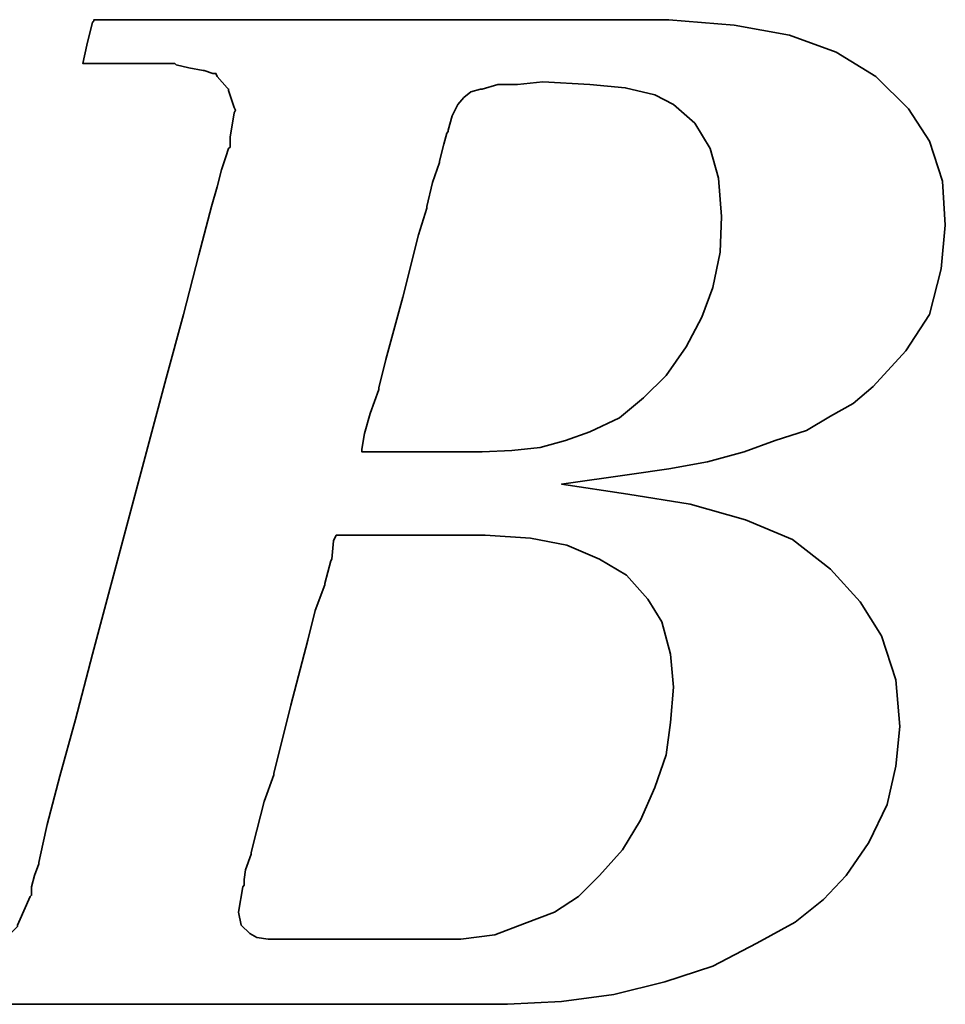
# Model space of a CAD drawing. Header units: millimetres. Extents: x -61 to 184, y -64 to 81.
# Tile 30 of 43: x 130.82 to 133.21, y 2.83 to 5.37. Entities that reach past the tile are written whole.
import ezdxf

# ---------------------------------------------------------------- set-up
doc = ezdxf.new("R2010")
doc.units = ezdxf.units.MM
doc.layers.add('DIM', color=4, linetype='Continuous')
doc.layers.add('layer 1', color=7, linetype='Continuous')

# ---------------------------------------------------------------- blocks, each defined once
blk = doc.blocks.new('TBI MOTION logo(完整正式版)')
at = {"layer": 'layer 1', "color": 22, "lineweight": 35}
for points, knots in [([(-64.65375, -6.86375), (-64.65375, -6.86375), (-64.84375, -7.29625), (-64.84375, -7.29625), (-64.84375, -7.29625), (-64.84375, -7.29625), (-64.86875, -7.34375), (-64.86875, -7.34375), (-64.86875, -7.34375), (-64.86875, -7.34375), (-64.86875, -7.36875), (-64.86875, -7.36875), (-64.86875, -7.36875), (-64.86875, -7.36875), (-65.15375, -7.65375), (-65.15375, -7.65375), (-65.15375, -7.65375), (-65.15375, -7.65375), (-65.17875, -7.65375), (-65.17875, -7.65375), (-65.17875, -7.65375), (-65.17875, -7.65375), (-65.20375, -7.67875), (-65.20375, -7.67875), (-65.20375, -7.67875), (-65.20375, -7.67875), (-65.58875, -7.87125), (-65.58875, -7.87125), (-65.58875, -7.87125), (-65.58875, -7.87125), (-65.63375, -7.87125), (-65.63375, -7.87125), (-65.63375, -7.87125), (-65.63375, -7.87125), (-65.65875, -7.89375), (-65.65875, -7.89375), (-65.65875, -7.89375), (-65.65875, -7.89375), (-66.09375, -7.94375), (-66.09375, -7.94375), (-66.09375, -7.94375), (-66.09375, -7.94375), (-66.11375, -7.94375), (-66.11375, -7.94375), (-66.11375, -7.94375), (-66.11375, -7.94375), (-66.16375, -7.94375), (-66.16375, -7.94375), (-66.16375, -7.94375), (-66.16375, -7.94375), (-66.30875, -7.94375), (-66.30875, -7.94375), (-66.30875, -7.94375), (-66.30875, -7.94375), (-66.69375, -7.94375), (-66.69375, -7.94375), (-66.69375, -7.94375), (-66.69375, -7.94375), (-67.07375, -7.94375), (-67.07375, -7.94375), (-67.07375, -7.94375), (-67.07375, -7.94375), (-67.12375, -7.94375), (-67.12375, -7.94375), (-67.12375, -7.94375), (-67.12375, -7.94375), (-67.12375, -7.96625), (-67.12375, -7.96625), (-67.12375, -7.96625), (-67.12375, -7.96625), (-67.14875, -7.99125), (-67.14875, -7.99125), (-67.14875, -7.99125), (-67.14875, -7.99125), (-67.24375, -8.34875), (-67.24375, -8.34875), (-67.24375, -8.34875), (-67.24375, -8.34875), (-67.31375, -8.68625), (-67.31375, -8.68625), (-67.31375, -8.68625), (-67.31375, -8.68625), (-67.26875, -8.68625), (-67.26875, -8.68625), (-67.26875, -8.68625), (-67.26875, -8.68625), (-67.07375, -8.68625), (-67.07375, -8.68625), (-67.07375, -8.68625), (-67.07375, -8.68625), (-66.54875, -8.68625), (-66.54875, -8.68625), (-66.54875, -8.68625), (-66.54875, -8.68625), (-65.82625, -8.68625), (-65.82625, -8.68625), (-65.82625, -8.68625), (-65.82625, -8.68625), (-65.01375, -8.68625), (-65.01375, -8.68625), (-65.01375, -8.68625), (-65.01375, -8.68625), (-64.05375, -8.68625), (-64.05375, -8.68625), (-64.05375, -8.68625), (-64.05375, -8.68625), (-62.08375, -8.68625), (-62.08375, -8.68625), (-62.08375, -8.68625), (-62.08375, -8.68625), (-60.06875, -8.68625), (-60.06875, -8.68625), (-60.06875, -8.68625), (-60.06875, -8.68625), (-59.10875, -8.68625), (-59.10875, -8.68625), (-59.10875, -8.68625), (-59.10875, -8.68625), (-58.29375, -8.68625), (-58.29375, -8.68625), (-58.29375, -8.68625), (-58.29375, -8.68625), (-57.57375, -8.68625), (-57.57375, -8.68625), (-57.57375, -8.68625), (-57.57375, -8.68625), (-57.04875, -8.68625), (-57.04875, -8.68625), (-57.04875, -8.68625), (-57.04875, -8.68625), (-56.85375, -8.68625), (-56.85375, -8.68625), (-56.85375, -8.68625), (-56.85375, -8.68625), (-56.70875, -8.68625), (-56.70875, -8.68625), (-56.70875, -8.68625), (-56.70875, -8.68625), (-56.61375, -8.68625), (-56.61375, -8.68625), (-56.61375, -8.68625), (-56.61375, -8.68625), (-56.56875, -8.68625), (-56.56875, -8.68625), (-56.56875, -8.68625), (-56.56875, -8.68625), (-55.65375, -8.63875), (-55.65375, -8.63875), (-55.65375, -8.63875), (-55.65375, -8.63875), (-54.76875, -8.51875), (-54.76875, -8.51875), (-54.76875, -8.51875), (-54.76875, -8.51875), (-53.90375, -8.30375), (-53.90375, -8.30375), (-53.90375, -8.30375), (-53.90375, -8.30375), (-53.08875, -8.03875), (-53.08875, -8.03875), (-53.08875, -8.03875), (-53.08875, -8.03875), (-52.34375, -7.65375), (-52.34375, -7.65375), (-52.34375, -7.65375), (-52.34375, -7.65375), (-51.69875, -7.29625), (-51.69875, -7.29625), (-51.69875, -7.29625), (-51.69875, -7.29625), (-51.21875, -6.91125), (-51.21875, -6.91125), (-51.21875, -6.91125), (-51.21875, -6.91125), (-50.83375, -6.50375), (-50.83375, -6.50375), (-50.83375, -6.50375), (-50.83375, -6.50375), (-50.44875, -5.94875), (-50.44875, -5.94875), (-50.44875, -5.94875), (-50.44875, -5.94875), (-50.13875, -5.30375), (-50.13875, -5.30375), (-50.13875, -5.30375), (-50.13875, -5.30375), (-49.99375, -4.65375), (-49.99375, -4.65375), (-49.99375, -4.65375), (-49.99375, -4.65375), (-49.92375, -3.98375), (-49.92375, -3.98375), (-49.92375, -3.98375), (-49.92375, -3.98375), (-49.99375, -3.19374), (-49.99375, -3.19374), (-49.99375, -3.19374), (-49.99375, -3.19374), (-50.23374, -2.44874), (-50.23374, -2.44874), (-50.23374, -2.44874), (-50.23374, -2.44874), (-50.59375, -1.87374), (-50.59375, -1.87374), (-50.59375, -1.87374), (-50.59375, -1.87374), (-51.09875, -1.31874), (-51.09875, -1.31874), (-51.09875, -1.31874), (-51.09875, -1.31874), (-51.74375, -0.81875), (-51.74375, -0.81875), (-51.74375, -0.81875), (-51.74375, -0.81875), (-52.53875, -0.48125), (-52.53875, -0.48125), (-52.53875, -0.48125), (-52.53875, -0.48125), (-53.47375, -0.21875), (-53.47375, -0.21875), (-53.47375, -0.21875), (-53.47375, -0.21875), (-54.52875, -0.04874), (-54.52875, -0.04874), (-54.52875, -0.04874), (-54.52875, -0.04874), (-55.65375, 0.12125), (-55.65375, 0.12125), (-55.65375, 0.12125), (-55.65375, 0.12125), (-54.50375, 0.28624), (-54.50375, 0.28624), (-54.50375, 0.28624), (-54.50375, 0.28624), (-53.83375, 0.38124), (-53.83375, 0.38124), (-53.83375, 0.38124), (-53.83375, 0.38124), (-53.18375, 0.50125), (-53.18375, 0.50125), (-53.18375, 0.50125), (-53.18375, 0.50125), (-52.55875, 0.66874), (-52.55875, 0.66874), (-52.55875, 0.66874), (-52.55875, 0.66874), (-52.03375, 0.86124), (-52.03375, 0.86124), (-52.03375, 0.86124), (-52.03375, 0.86124), (-51.50374, 1.03124), (-51.50374, 1.03124), (-51.50374, 1.03124), (-51.50374, 1.03124), (-51.09875, 1.27125), (-51.09875, 1.27125), (-51.09875, 1.27125), (-51.09875, 1.27125), (-50.71375, 1.48624), (-50.71375, 1.48624), (-50.71375, 1.48624), (-50.71375, 1.48624), (-50.37625, 1.77625), (-50.37625, 1.77625), (-50.37625, 1.77625), (-50.37625, 1.77625), (-49.82375, 2.37625), (-49.82375, 2.37625), (-49.82375, 2.37625), (-49.82375, 2.37625), (-49.41875, 2.99625), (-49.41875, 2.99625), (-49.41875, 2.99625), (-49.41875, 2.99625), (-49.22375, 3.76625), (-49.22375, 3.76625), (-49.22375, 3.76625), (-49.22375, 3.76625), (-49.15375, 4.50874), (-49.15375, 4.50874), (-49.15375, 4.50874), (-49.15375, 4.50874), (-49.20375, 5.25125), (-49.20375, 5.25125), (-49.20375, 5.25125), (-49.20375, 5.25125), (-49.41875, 5.92625), (-49.41875, 5.92625), (-49.41875, 5.92625), (-49.41875, 5.92625), (-49.77875, 6.47625), (-49.77875, 6.47625), (-49.77875, 6.47625), (-49.77875, 6.47625), (-50.33125, 7.02624), (-50.33125, 7.02624), (-50.33125, 7.02624), (-50.33125, 7.02624), (-51.00125, 7.43625), (-51.00125, 7.43625), (-51.00125, 7.43625), (-51.00125, 7.43625), (-51.79375, 7.72625), (-51.79375, 7.72625), (-51.79375, 7.72625), (-51.79375, 7.72625), (-52.72875, 7.89124), (-52.72875, 7.89124), (-52.72875, 7.89124), (-52.72875, 7.89124), (-53.83375, 7.98625), (-53.83375, 7.98625), (-53.83375, 7.98625), (-53.83375, 7.98625), (-53.92875, 7.98625), (-53.92875, 7.98625), (-53.92875, 7.98625), (-53.92875, 7.98625), (-54.26375, 7.98625), (-54.26375, 7.98625), (-54.26375, 7.98625), (-54.26375, 7.98625), (-54.74375, 7.98625), (-54.74375, 7.98625), (-54.74375, 7.98625), (-54.74375, 7.98625), (-55.36875, 7.98625), (-55.36875, 7.98625), (-55.36875, 7.98625), (-55.36875, 7.98625), (-56.13375, 7.98625), (-56.13375, 7.98625), (-56.13375, 7.98625), (-56.13375, 7.98625), (-56.94875, 7.98625), (-56.94875, 7.98625), (-56.94875, 7.98625), (-56.94875, 7.98625), (-58.77625, 7.98625), (-58.77625, 7.98625), (-58.77625, 7.98625), (-58.77625, 7.98625), (-60.59875, 7.98625), (-60.59875, 7.98625), (-60.59875, 7.98625), (-60.59875, 7.98625), (-61.41375, 7.98625), (-61.41375, 7.98625), (-61.41375, 7.98625), (-61.41375, 7.98625), (-62.17875, 7.98625), (-62.17875, 7.98625), (-62.17875, 7.98625), (-62.17875, 7.98625), (-62.80375, 7.98625), (-62.80375, 7.98625), (-62.80375, 7.98625), (-62.80375, 7.98625), (-63.30625, 7.98625), (-63.30625, 7.98625), (-63.30625, 7.98625), (-63.30625, 7.98625), (-63.57375, 7.98625), (-63.57375, 7.98625), (-63.57375, 7.98625), (-63.57375, 7.98625), (-63.57375, 7.96375), (-63.57375, 7.96375), (-63.57375, 7.96375), (-63.57375, 7.96375), (-63.59875, 7.94125), (-63.59875, 7.94125), (-63.59875, 7.94125), (-63.59875, 7.94125), (-63.69375, 7.55625), (-63.69375, 7.55625), (-63.69375, 7.55625), (-63.69375, 7.55625), (-63.76375, 7.24624), (-63.76375, 7.24624), (-63.76375, 7.24624), (-63.76375, 7.24624), (-63.23875, 7.24624), (-63.23875, 7.24624), (-63.23875, 7.24624), (-63.23875, 7.24624), (-62.75875, 7.24624), (-62.75875, 7.24624), (-62.75875, 7.24624), (-62.75875, 7.24624), (-62.61125, 7.24624), (-62.61125, 7.24624), (-62.61125, 7.24624), (-62.61125, 7.24624), (-62.56625, 7.24624), (-62.56625, 7.24624), (-62.56625, 7.24624), (-62.56625, 7.24624), (-62.22875, 7.24624), (-62.22875, 7.24624), (-62.22875, 7.24624), (-62.22875, 7.24624), (-62.20375, 7.24624), (-62.20375, 7.24624), (-62.20375, 7.24624), (-62.20375, 7.24624), (-62.17875, 7.21875), (-62.17875, 7.21875), (-62.17875, 7.21875), (-62.17875, 7.21875), (-61.96375, 7.17125), (-61.96375, 7.17125), (-61.96375, 7.17125), (-61.96375, 7.17125), (-61.72375, 7.12624), (-61.72375, 7.12624), (-61.72375, 7.12624), (-61.72375, 7.12624), (-61.70375, 7.12624), (-61.70375, 7.12624), (-61.70375, 7.12624), (-61.70375, 7.12624), (-61.55875, 7.07624), (-61.55875, 7.07624), (-61.55875, 7.07624), (-61.55875, 7.07624), (-61.50875, 7.07624), (-61.50875, 7.07624), (-61.50875, 7.07624), (-61.50875, 7.07624), (-61.48375, 7.02624), (-61.48375, 7.02624), (-61.48375, 7.02624), (-61.48375, 7.02624), (-61.31875, 6.83375), (-61.31875, 6.83375), (-61.31875, 6.83375), (-61.31875, 6.83375), (-61.29375, 6.81125), (-61.29375, 6.81125), (-61.29375, 6.81125), (-61.29375, 6.81125), (-61.29375, 6.78625), (-61.29375, 6.78625), (-61.29375, 6.78625), (-61.29375, 6.78625), (-61.19875, 6.50124), (-61.19875, 6.50124), (-61.19875, 6.50124), (-61.19875, 6.50124), (-61.17375, 6.45124), (-61.17375, 6.45124), (-61.17375, 6.45124), (-61.17375, 6.45124), (-61.19875, 6.40625), (-61.19875, 6.40625), (-61.19875, 6.40625), (-61.19875, 6.40625), (-61.26875, 5.99624), (-61.26875, 5.99624), (-61.26875, 5.99624), (-61.26875, 5.99624), (-61.26875, 5.85125), (-61.26875, 5.85125), (-61.26875, 5.85125), (-61.26875, 5.85125), (-61.26875, 5.82625), (-61.26875, 5.82625), (-61.26875, 5.82625), (-61.26875, 5.82625), (-61.29375, 5.80625), (-61.29375, 5.80625), (-61.29375, 5.80625), (-61.29375, 5.80625), (-61.34125, 5.66125), (-61.34125, 5.66125), (-61.34125, 5.66125), (-61.34125, 5.66125), (-61.41375, 5.44625), (-61.41375, 5.44625), (-61.41375, 5.44625), (-61.41375, 5.44625), (-61.48375, 5.15625), (-61.48375, 5.15625), (-61.48375, 5.15625), (-61.48375, 5.15625), (-61.58375, 4.82124), (-61.58375, 4.82124), (-61.58375, 4.82124), (-61.58375, 4.82124), (-61.79875, 4.00375), (-61.79875, 4.00375), (-61.79875, 4.00375), (-61.79875, 4.00375), (-62.05875, 2.99625), (-62.05875, 2.99625), (-62.05875, 2.99625), (-62.05875, 2.99625), (-62.34875, 1.91625), (-62.34875, 1.91625), (-62.34875, 1.91625), (-62.34875, 1.91625), (-62.97375, -0.41124), (-62.97375, -0.41124), (-62.97375, -0.41124), (-62.97375, -0.41124), (-63.59875, -2.75875), (-63.59875, -2.75875), (-63.59875, -2.75875), (-63.59875, -2.75875), (-63.88375, -3.86374), (-63.88375, -3.86374), (-63.88375, -3.86374), (-63.88375, -3.86374), (-64.14875, -4.82374), (-64.14875, -4.82374), (-64.14875, -4.82374), (-64.14875, -4.82374), (-64.36375, -5.64125), (-64.36375, -5.64125), (-64.36375, -5.64125), (-64.36375, -5.64125), (-64.43625, -5.97625), (-64.43625, -5.97625), (-64.43625, -5.97625), (-64.43625, -5.97625), (-64.50875, -6.28625), (-64.50875, -6.28625), (-64.50875, -6.28625), (-64.50875, -6.28625), (-64.50875, -6.30875), (-64.50875, -6.30875), (-64.50875, -6.30875), (-64.50875, -6.30875), (-64.57875, -6.50375), (-64.57875, -6.50375), (-64.57875, -6.50375), (-64.57875, -6.50375), (-64.62875, -6.69625), (-64.62875, -6.69625), (-64.62875, -6.69625), (-64.62875, -6.69625), (-64.62875, -6.76875), (-64.62875, -6.76875), (-64.62875, -6.76875), (-64.62875, -6.76875), (-64.62875, -6.81375), (-64.62875, -6.81375), (-64.62875, -6.81375), (-64.62875, -6.81375), (-64.62875, -6.83875), (-64.62875, -6.83875), (-64.62875, -6.83875), (-64.62875, -6.83875), (-64.65375, -6.86375), (-64.65375, -6.86375)], [0, 0, 0, 0, 0.00719424, 0.00719424, 0.00719424, 0.00719424, 0.01438849, 0.01438849, 0.01438849, 0.01438849, 0.02158273, 0.02158273, 0.02158273, 0.02158273, 0.02877698, 0.02877698, 0.02877698, 0.02877698, 0.03597122, 0.03597122, 0.03597122, 0.03597122, 0.04316547, 0.04316547, 0.04316547, 0.04316547, 0.05035971, 0.05035971, 0.05035971, 0.05035971, 0.05755396, 0.05755396, 0.05755396, 0.05755396, 0.0647482, 0.0647482, 0.0647482, 0.0647482, 0.07194245, 0.07194245, 0.07194245, 0.07194245, 0.07913669, 0.07913669, 0.07913669, 0.07913669, 0.08633094, 0.08633094, 0.08633094, 0.08633094, 0.09352518, 0.09352518, 0.09352518, 0.09352518, 0.10071942, 0.10071942, 0.10071942, 0.10071942, 0.10791367, 0.10791367, 0.10791367, 0.10791367, 0.11510791, 0.11510791, 0.11510791, 0.11510791, 0.12230216, 0.12230216, 0.12230216, 0.12230216, 0.1294964, 0.1294964, 0.1294964, 0.1294964, 0.13669065, 0.13669065, 0.13669065, 0.13669065, 0.14388489, 0.14388489, 0.14388489, 0.14388489, 0.15107914, 0.15107914, 0.15107914, 0.15107914, 0.15827338, 0.15827338, 0.15827338, 0.15827338, 0.16546763, 0.16546763, 0.16546763, 0.16546763, 0.17266187, 0.17266187, 0.17266187, 0.17266187, 0.17985612, 0.17985612, 0.17985612, 0.17985612, 0.18705036, 0.18705036, 0.18705036, 0.18705036, 0.1942446, 0.1942446, 0.1942446, 0.1942446, 0.20143885, 0.20143885, 0.20143885, 0.20143885, 0.20863309, 0.20863309, 0.20863309, 0.20863309, 0.21582734, 0.21582734, 0.21582734, 0.21582734, 0.22302158, 0.22302158, 0.22302158, 0.22302158, 0.23021583, 0.23021583, 0.23021583, 0.23021583, 0.23741007, 0.23741007, 0.23741007, 0.23741007, 0.24460432, 0.24460432, 0.24460432, 0.24460432, 0.25179856, 0.25179856, 0.25179856, 0.25179856, 0.25899281, 0.25899281, 0.25899281, 0.25899281, 0.26618705, 0.26618705, 0.26618705, 0.26618705, 0.27338129, 0.27338129, 0.27338129, 0.27338129, 0.28057554, 0.28057554, 0.28057554, 0.28057554, 0.28776978, 0.28776978, 0.28776978, 0.28776978, 0.29496403, 0.29496403, 0.29496403, 0.29496403, 0.30215827, 0.30215827, 0.30215827, 0.30215827, 0.30935252, 0.30935252, 0.30935252, 0.30935252, 0.31654676, 0.31654676, 0.31654676, 0.31654676, 0.32374101, 0.32374101, 0.32374101, 0.32374101, 0.33093525, 0.33093525, 0.33093525, 0.33093525, 0.3381295, 0.3381295, 0.3381295, 0.3381295, 0.34532374, 0.34532374, 0.34532374, 0.34532374, 0.35251799, 0.35251799, 0.35251799, 0.35251799, 0.35971223, 0.35971223, 0.35971223, 0.35971223, 0.36690647, 0.36690647, 0.36690647, 0.36690647, 0.37410072, 0.37410072, 0.37410072, 0.37410072, 0.38129496, 0.38129496, 0.38129496, 0.38129496, 0.38848921, 0.38848921, 0.38848921, 0.38848921, 0.39568345, 0.39568345, 0.39568345, 0.39568345, 0.4028777, 0.4028777, 0.4028777, 0.4028777, 0.41007194, 0.41007194, 0.41007194, 0.41007194, 0.41726619, 0.41726619, 0.41726619, 0.41726619, 0.42446043, 0.42446043, 0.42446043, 0.42446043, 0.43165468, 0.43165468, 0.43165468, 0.43165468, 0.43884892, 0.43884892, 0.43884892, 0.43884892, 0.44604317, 0.44604317, 0.44604317, 0.44604317, 0.45323741, 0.45323741, 0.45323741, 0.45323741, 0.46043165, 0.46043165, 0.46043165, 0.46043165, 0.4676259, 0.4676259, 0.4676259, 0.4676259, 0.47482014, 0.47482014, 0.47482014, 0.47482014, 0.48201439, 0.48201439, 0.48201439, 0.48201439, 0.48920863, 0.48920863, 0.48920863, 0.48920863, 0.49640288, 0.49640288, 0.49640288, 0.49640288, 0.50359712, 0.50359712, 0.50359712, 0.50359712, 0.51079137, 0.51079137, 0.51079137, 0.51079137, 0.51798561, 0.51798561, 0.51798561, 0.51798561, 0.52517986, 0.52517986, 0.52517986, 0.52517986, 0.5323741, 0.5323741, 0.5323741, 0.5323741, 0.53956835, 0.53956835, 0.53956835, 0.53956835, 0.54676259, 0.54676259, 0.54676259, 0.54676259, 0.55395683, 0.55395683, 0.55395683, 0.55395683, 0.56115108, 0.56115108, 0.56115108, 0.56115108, 0.56834532, 0.56834532, 0.56834532, 0.56834532, 0.57553957, 0.57553957, 0.57553957, 0.57553957, 0.58273381, 0.58273381, 0.58273381, 0.58273381, 0.58992806, 0.58992806, 0.58992806, 0.58992806, 0.5971223, 0.5971223, 0.5971223, 0.5971223, 0.60431655, 0.60431655, 0.60431655, 0.60431655, 0.61151079, 0.61151079, 0.61151079, 0.61151079, 0.61870504, 0.61870504, 0.61870504, 0.61870504, 0.62589928, 0.62589928, 0.62589928, 0.62589928, 0.63309353, 0.63309353, 0.63309353, 0.63309353, 0.64028777, 0.64028777, 0.64028777, 0.64028777, 0.64748201, 0.64748201, 0.64748201, 0.64748201, 0.65467626, 0.65467626, 0.65467626, 0.65467626, 0.6618705, 0.6618705, 0.6618705, 0.6618705, 0.66906475, 0.66906475, 0.66906475, 0.66906475, 0.67625899, 0.67625899, 0.67625899, 0.67625899, 0.68345324, 0.68345324, 0.68345324, 0.68345324, 0.69064748, 0.69064748, 0.69064748, 0.69064748, 0.69784173, 0.69784173, 0.69784173, 0.69784173, 0.70503597, 0.70503597, 0.70503597, 0.70503597, 0.71223022, 0.71223022, 0.71223022, 0.71223022, 0.71942446, 0.71942446, 0.71942446, 0.71942446, 0.72661871, 0.72661871, 0.72661871, 0.72661871, 0.73381295, 0.73381295, 0.73381295, 0.73381295, 0.74100719, 0.74100719, 0.74100719, 0.74100719, 0.74820144, 0.74820144, 0.74820144, 0.74820144, 0.75539568, 0.75539568, 0.75539568, 0.75539568, 0.76258993, 0.76258993, 0.76258993, 0.76258993, 0.76978417, 0.76978417, 0.76978417, 0.76978417, 0.77697842, 0.77697842, 0.77697842, 0.77697842, 0.78417266, 0.78417266, 0.78417266, 0.78417266, 0.79136691, 0.79136691, 0.79136691, 0.79136691, 0.79856115, 0.79856115, 0.79856115, 0.79856115, 0.8057554, 0.8057554, 0.8057554, 0.8057554, 0.81294964, 0.81294964, 0.81294964, 0.81294964, 0.82014388, 0.82014388, 0.82014388, 0.82014388, 0.82733813, 0.82733813, 0.82733813, 0.82733813, 0.83453237, 0.83453237, 0.83453237, 0.83453237, 0.84172662, 0.84172662, 0.84172662, 0.84172662, 0.84892086, 0.84892086, 0.84892086, 0.84892086, 0.85611511, 0.85611511, 0.85611511, 0.85611511, 0.86330935, 0.86330935, 0.86330935, 0.86330935, 0.8705036, 0.8705036, 0.8705036, 0.8705036, 0.87769784, 0.87769784, 0.87769784, 0.87769784, 0.88489209, 0.88489209, 0.88489209, 0.88489209, 0.89208633, 0.89208633, 0.89208633, 0.89208633, 0.89928058, 0.89928058, 0.89928058, 0.89928058, 0.90647482, 0.90647482, 0.90647482, 0.90647482, 0.91366906, 0.91366906, 0.91366906, 0.91366906, 0.92086331, 0.92086331, 0.92086331, 0.92086331, 0.92805755, 0.92805755, 0.92805755, 0.92805755, 0.9352518, 0.9352518, 0.9352518, 0.9352518, 0.94244604, 0.94244604, 0.94244604, 0.94244604, 0.94964029, 0.94964029, 0.94964029, 0.94964029, 0.95683453, 0.95683453, 0.95683453, 0.95683453, 0.96402878, 0.96402878, 0.96402878, 0.96402878, 0.97122302, 0.97122302, 0.97122302, 0.97122302, 0.97841727, 0.97841727, 0.97841727, 0.97841727, 0.98561151, 0.98561151, 0.98561151, 0.98561151, 0.99280576, 0.99280576, 0.99280576, 0.99280576, 1, 1, 1, 1]), ([(-57.50375, 6.35625), (-57.50375, 6.35625), (-57.57375, 6.11625), (-57.57375, 6.11625), (-57.57375, 6.11625), (-57.57375, 6.11625), (-57.57375, 6.09125), (-57.57375, 6.09125), (-57.57375, 6.09125), (-57.57375, 6.09125), (-57.59875, 6.06625), (-57.59875, 6.06625), (-57.59875, 6.06625), (-57.59875, 6.06625), (-57.64875, 5.87625), (-57.64875, 5.87625), (-57.64875, 5.87625), (-57.64875, 5.87625), (-57.71875, 5.58875), (-57.71875, 5.58875), (-57.71875, 5.58875), (-57.71875, 5.58875), (-57.71875, 5.56625), (-57.71875, 5.56625), (-57.71875, 5.56625), (-57.71875, 5.56625), (-57.83875, 5.23125), (-57.83875, 5.23125), (-57.83875, 5.23125), (-57.83875, 5.23125), (-57.93625, 4.82124), (-57.93625, 4.82124), (-57.93625, 4.82124), (-57.93625, 4.82124), (-57.93625, 4.79624), (-57.93625, 4.79624), (-57.93625, 4.79624), (-57.93625, 4.79624), (-58.07875, 4.34125), (-58.07875, 4.34125), (-58.07875, 4.34125), (-58.07875, 4.34125), (-58.34375, 3.28625), (-58.34375, 3.28625), (-58.34375, 3.28625), (-58.34375, 3.28625), (-58.62875, 2.23124), (-58.62875, 2.23124), (-58.62875, 2.23124), (-58.62875, 2.23124), (-58.74875, 1.75125), (-58.74875, 1.75125), (-58.74875, 1.75125), (-58.74875, 1.75125), (-58.74875, 1.72625), (-58.74875, 1.72625), (-58.74875, 1.72625), (-58.74875, 1.72625), (-58.89375, 1.31625), (-58.89375, 1.31625), (-58.89375, 1.31625), (-58.89375, 1.31625), (-58.98875, 0.98124), (-58.98875, 0.98124), (-58.98875, 0.98124), (-58.98875, 0.98124), (-59.03875, 0.71625), (-59.03875, 0.71625), (-59.03875, 0.71625), (-59.03875, 0.71625), (-59.03875, 0.66874), (-59.03875, 0.66874), (-59.03875, 0.66874), (-59.03875, 0.66874), (-58.91875, 0.66874), (-58.91875, 0.66874), (-58.91875, 0.66874), (-58.91875, 0.66874), (-58.53375, 0.66874), (-58.53375, 0.66874), (-58.53375, 0.66874), (-58.53375, 0.66874), (-58.10375, 0.66874), (-58.10375, 0.66874), (-58.10375, 0.66874), (-58.10375, 0.66874), (-57.66875, 0.66874), (-57.66875, 0.66874), (-57.66875, 0.66874), (-57.66875, 0.66874), (-57.33375, 0.66874), (-57.33375, 0.66874), (-57.33375, 0.66874), (-57.33375, 0.66874), (-57.09375, 0.66874), (-57.09375, 0.66874), (-57.09375, 0.66874), (-57.09375, 0.66874), (-56.99875, 0.66874), (-56.99875, 0.66874), (-56.99875, 0.66874), (-56.99875, 0.66874), (-56.49375, 0.69374), (-56.49375, 0.69374), (-56.49375, 0.69374), (-56.49375, 0.69374), (-56.01375, 0.74374), (-56.01375, 0.74374), (-56.01375, 0.74374), (-56.01375, 0.74374), (-55.58375, 0.86124), (-55.58375, 0.86124), (-55.58375, 0.86124), (-55.58375, 0.86124), (-55.17375, 1.00624), (-55.17375, 1.00624), (-55.17375, 1.00624), (-55.17375, 1.00624), (-54.67375, 1.24625), (-54.67375, 1.24625), (-54.67375, 1.24625), (-54.67375, 1.24625), (-54.26375, 1.58124), (-54.26375, 1.58124), (-54.26375, 1.58124), (-54.26375, 1.58124), (-53.87875, 1.96374), (-53.87875, 1.96374), (-53.87875, 1.96374), (-53.87875, 1.96374), (-53.54375, 2.44625), (-53.54375, 2.44625), (-53.54375, 2.44625), (-53.54375, 2.44625), (-53.27875, 2.95125), (-53.27875, 2.95125), (-53.27875, 2.95125), (-53.27875, 2.95125), (-53.08875, 3.45124), (-53.08875, 3.45124), (-53.08875, 3.45124), (-53.08875, 3.45124), (-52.96875, 4.05124), (-52.96875, 4.05124), (-52.96875, 4.05124), (-52.96875, 4.05124), (-52.94375, 4.65125), (-52.94375, 4.65125), (-52.94375, 4.65125), (-52.94375, 4.65125), (-52.99375, 5.30125), (-52.99375, 5.30125), (-52.99375, 5.30125), (-52.99375, 5.30125), (-53.13875, 5.80625), (-53.13875, 5.80625), (-53.13875, 5.80625), (-53.13875, 5.80625), (-53.39875, 6.23625), (-53.39875, 6.23625), (-53.39875, 6.23625), (-53.39875, 6.23625), (-53.75875, 6.54875), (-53.75875, 6.54875), (-53.75875, 6.54875), (-53.75875, 6.54875), (-54.07375, 6.71625), (-54.07375, 6.71625), (-54.07375, 6.71625), (-54.07375, 6.71625), (-54.57375, 6.83375), (-54.57375, 6.83375), (-54.57375, 6.83375), (-54.57375, 6.83375), (-55.17375, 6.88625), (-55.17375, 6.88625), (-55.17375, 6.88625), (-55.17375, 6.88625), (-55.96875, 6.93125), (-55.96875, 6.93125), (-55.96875, 6.93125), (-55.96875, 6.93125), (-56.39875, 6.88625), (-56.39875, 6.88625), (-56.39875, 6.88625), (-56.39875, 6.88625), (-56.42125, 6.88625), (-56.42125, 6.88625), (-56.42125, 6.88625), (-56.42125, 6.88625), (-56.73375, 6.88625), (-56.73375, 6.88625), (-56.73375, 6.88625), (-56.73375, 6.88625), (-56.99875, 6.81125), (-56.99875, 6.81125), (-56.99875, 6.81125), (-56.99875, 6.81125), (-57.02375, 6.81125), (-57.02375, 6.81125), (-57.02375, 6.81125), (-57.02375, 6.81125), (-57.18875, 6.76625), (-57.18875, 6.76625), (-57.18875, 6.76625), (-57.18875, 6.76625), (-57.30875, 6.66625), (-57.30875, 6.66625), (-57.30875, 6.66625), (-57.30875, 6.66625), (-57.40875, 6.54875), (-57.40875, 6.54875), (-57.40875, 6.54875), (-57.40875, 6.54875), (-57.50375, 6.35625), (-57.50375, 6.35625)], [0, 0, 0, 0, 0.01851852, 0.01851852, 0.01851852, 0.01851852, 0.03703704, 0.03703704, 0.03703704, 0.03703704, 0.05555556, 0.05555556, 0.05555556, 0.05555556, 0.07407407, 0.07407407, 0.07407407, 0.07407407, 0.09259259, 0.09259259, 0.09259259, 0.09259259, 0.11111111, 0.11111111, 0.11111111, 0.11111111, 0.12962963, 0.12962963, 0.12962963, 0.12962963, 0.14814815, 0.14814815, 0.14814815, 0.14814815, 0.16666667, 0.16666667, 0.16666667, 0.16666667, 0.18518519, 0.18518519, 0.18518519, 0.18518519, 0.2037037, 0.2037037, 0.2037037, 0.2037037, 0.22222222, 0.22222222, 0.22222222, 0.22222222, 0.24074074, 0.24074074, 0.24074074, 0.24074074, 0.25925926, 0.25925926, 0.25925926, 0.25925926, 0.27777778, 0.27777778, 0.27777778, 0.27777778, 0.2962963, 0.2962963, 0.2962963, 0.2962963, 0.31481481, 0.31481481, 0.31481481, 0.31481481, 0.33333333, 0.33333333, 0.33333333, 0.33333333, 0.35185185, 0.35185185, 0.35185185, 0.35185185, 0.37037037, 0.37037037, 0.37037037, 0.37037037, 0.38888889, 0.38888889, 0.38888889, 0.38888889, 0.40740741, 0.40740741, 0.40740741, 0.40740741, 0.42592593, 0.42592593, 0.42592593, 0.42592593, 0.44444444, 0.44444444, 0.44444444, 0.44444444, 0.46296296, 0.46296296, 0.46296296, 0.46296296, 0.48148148, 0.48148148, 0.48148148, 0.48148148, 0.5, 0.5, 0.5, 0.5, 0.51851852, 0.51851852, 0.51851852, 0.51851852, 0.53703704, 0.53703704, 0.53703704, 0.53703704, 0.55555556, 0.55555556, 0.55555556, 0.55555556, 0.57407407, 0.57407407, 0.57407407, 0.57407407, 0.59259259, 0.59259259, 0.59259259, 0.59259259, 0.61111111, 0.61111111, 0.61111111, 0.61111111, 0.62962963, 0.62962963, 0.62962963, 0.62962963, 0.64814815, 0.64814815, 0.64814815, 0.64814815, 0.66666667, 0.66666667, 0.66666667, 0.66666667, 0.68518519, 0.68518519, 0.68518519, 0.68518519, 0.7037037, 0.7037037, 0.7037037, 0.7037037, 0.72222222, 0.72222222, 0.72222222, 0.72222222, 0.74074074, 0.74074074, 0.74074074, 0.74074074, 0.75925926, 0.75925926, 0.75925926, 0.75925926, 0.77777778, 0.77777778, 0.77777778, 0.77777778, 0.7962963, 0.7962963, 0.7962963, 0.7962963, 0.81481481, 0.81481481, 0.81481481, 0.81481481, 0.83333333, 0.83333333, 0.83333333, 0.83333333, 0.85185185, 0.85185185, 0.85185185, 0.85185185, 0.87037037, 0.87037037, 0.87037037, 0.87037037, 0.88888889, 0.88888889, 0.88888889, 0.88888889, 0.90740741, 0.90740741, 0.90740741, 0.90740741, 0.92592593, 0.92592593, 0.92592593, 0.92592593, 0.94444444, 0.94444444, 0.94444444, 0.94444444, 0.96296296, 0.96296296, 0.96296296, 0.96296296, 0.98148148, 0.98148148, 0.98148148, 0.98148148, 1, 1, 1, 1]), ([(-61.03125, -6.57375), (-61.03125, -6.57375), (-61.03125, -6.67125), (-61.03125, -6.67125), (-61.03125, -6.67125), (-61.03125, -6.67125), (-61.05375, -6.69625), (-61.05375, -6.69625), (-61.05375, -6.69625), (-61.05375, -6.69625), (-61.12375, -7.12875), (-61.12375, -7.12875), (-61.12375, -7.12875), (-61.12375, -7.12875), (-61.07875, -7.34375), (-61.07875, -7.34375), (-61.07875, -7.34375), (-61.07875, -7.34375), (-60.93375, -7.48875), (-60.93375, -7.48875), (-60.93375, -7.48875), (-60.93375, -7.48875), (-60.81375, -7.55625), (-60.81375, -7.55625), (-60.81375, -7.55625), (-60.81375, -7.55625), (-60.62375, -7.58375), (-60.62375, -7.58375), (-60.62375, -7.58375), (-60.62375, -7.58375), (-60.30875, -7.58375), (-60.30875, -7.58375), (-60.30875, -7.58375), (-60.30875, -7.58375), (-59.97375, -7.58375), (-59.97375, -7.58375), (-59.97375, -7.58375), (-59.97375, -7.58375), (-59.87875, -7.58375), (-59.87875, -7.58375), (-59.87875, -7.58375), (-59.87875, -7.58375), (-59.63625, -7.58375), (-59.63625, -7.58375), (-59.63625, -7.58375), (-59.63625, -7.58375), (-58.96875, -7.58375), (-58.96875, -7.58375), (-58.96875, -7.58375), (-58.96875, -7.58375), (-58.29375, -7.58375), (-58.29375, -7.58375), (-58.29375, -7.58375), (-58.29375, -7.58375), (-58.05375, -7.58375), (-58.05375, -7.58375), (-58.05375, -7.58375), (-58.05375, -7.58375), (-57.98375, -7.58375), (-57.98375, -7.58375), (-57.98375, -7.58375), (-57.98375, -7.58375), (-57.35875, -7.58375), (-57.35875, -7.58375), (-57.35875, -7.58375), (-57.35875, -7.58375), (-56.78375, -7.50875), (-56.78375, -7.50875), (-56.78375, -7.50875), (-56.78375, -7.50875), (-56.27875, -7.31875), (-56.27875, -7.31875), (-56.27875, -7.31875), (-56.27875, -7.31875), (-55.77375, -7.12875), (-55.77375, -7.12875), (-55.77375, -7.12875), (-55.77375, -7.12875), (-55.36875, -6.86375), (-55.36875, -6.86375), (-55.36875, -6.86375), (-55.36875, -6.86375), (-55.00875, -6.50375), (-55.00875, -6.50375), (-55.00875, -6.50375), (-55.00875, -6.50375), (-54.62375, -6.06875), (-54.62375, -6.06875), (-54.62375, -6.06875), (-54.62375, -6.06875), (-54.31375, -5.56875), (-54.31375, -5.56875), (-54.31375, -5.56875), (-54.31375, -5.56875), (-54.07375, -5.01625), (-54.07375, -5.01625), (-54.07375, -5.01625), (-54.07375, -5.01625), (-53.87875, -4.46374), (-53.87875, -4.46374), (-53.87875, -4.46374), (-53.87875, -4.46374), (-53.80875, -3.91375), (-53.80875, -3.91375), (-53.80875, -3.91375), (-53.80875, -3.91375), (-53.75875, -3.31375), (-53.75875, -3.31375), (-53.75875, -3.31375), (-53.75875, -3.31375), (-53.80875, -2.75875), (-53.80875, -2.75875), (-53.80875, -2.75875), (-53.80875, -2.75875), (-53.95375, -2.20875), (-53.95375, -2.20875), (-53.95375, -2.20875), (-53.95375, -2.20875), (-54.19375, -1.82625), (-54.19375, -1.82625), (-54.19375, -1.82625), (-54.19375, -1.82625), (-54.55375, -1.41875), (-54.55375, -1.41875), (-54.55375, -1.41875), (-54.55375, -1.41875), (-55.00875, -1.15125), (-55.00875, -1.15125), (-55.00875, -1.15125), (-55.00875, -1.15125), (-55.56125, -0.91375), (-55.56125, -0.91375), (-55.56125, -0.91375), (-55.56125, -0.91375), (-56.18125, -0.79375), (-56.18125, -0.79375), (-56.18125, -0.79375), (-56.18125, -0.79375), (-56.94875, -0.74374), (-56.94875, -0.74374), (-56.94875, -0.74374), (-56.94875, -0.74374), (-56.99875, -0.74374), (-56.99875, -0.74374), (-56.99875, -0.74374), (-56.99875, -0.74374), (-57.09375, -0.74374), (-57.09375, -0.74374), (-57.09375, -0.74374), (-57.09375, -0.74374), (-57.38375, -0.74374), (-57.38375, -0.74374), (-57.38375, -0.74374), (-57.38375, -0.74374), (-57.76875, -0.74374), (-57.76875, -0.74374), (-57.76875, -0.74374), (-57.76875, -0.74374), (-58.24625, -0.74374), (-58.24625, -0.74374), (-58.24625, -0.74374), (-58.24625, -0.74374), (-58.72875, -0.74374), (-58.72875, -0.74374), (-58.72875, -0.74374), (-58.72875, -0.74374), (-59.20875, -0.74374), (-59.20875, -0.74374), (-59.20875, -0.74374), (-59.20875, -0.74374), (-59.46875, -0.74374), (-59.46875, -0.74374), (-59.46875, -0.74374), (-59.46875, -0.74374), (-59.51625, -0.83875), (-59.51625, -0.83875), (-59.51625, -0.83875), (-59.51625, -0.83875), (-59.54375, -1.15125), (-59.54375, -1.15125), (-59.54375, -1.15125), (-59.54375, -1.15125), (-59.56375, -1.17874), (-59.56375, -1.17874), (-59.56375, -1.17874), (-59.56375, -1.17874), (-59.66375, -1.55875), (-59.66375, -1.55875), (-59.66375, -1.55875), (-59.66375, -1.55875), (-59.66375, -1.58375), (-59.66375, -1.58375), (-59.66375, -1.58375), (-59.66375, -1.58375), (-59.82875, -2.01874), (-59.82875, -2.01874), (-59.82875, -2.01874), (-59.82875, -2.01874), (-59.94875, -2.52125), (-59.94875, -2.52125), (-59.94875, -2.52125), (-59.94875, -2.52125), (-60.23875, -3.62375), (-60.23875, -3.62375), (-60.23875, -3.62375), (-60.23875, -3.62375), (-60.52375, -4.77624), (-60.52375, -4.77624), (-60.52375, -4.77624), (-60.52375, -4.77624), (-60.52375, -4.79874), (-60.52375, -4.79874), (-60.52375, -4.79874), (-60.52375, -4.79874), (-60.69125, -5.25375), (-60.69125, -5.25375), (-60.69125, -5.25375), (-60.69125, -5.25375), (-60.81375, -5.73625), (-60.81375, -5.73625), (-60.81375, -5.73625), (-60.81375, -5.73625), (-60.90875, -6.11875), (-60.90875, -6.11875), (-60.90875, -6.11875), (-60.90875, -6.11875), (-60.90875, -6.14375), (-60.90875, -6.14375), (-60.90875, -6.14375), (-60.90875, -6.14375), (-61.00375, -6.40875), (-61.00375, -6.40875), (-61.00375, -6.40875), (-61.00375, -6.40875), (-61.03125, -6.57375), (-61.03125, -6.57375)], [0, 0, 0, 0, 0.01694915, 0.01694915, 0.01694915, 0.01694915, 0.03389831, 0.03389831, 0.03389831, 0.03389831, 0.05084746, 0.05084746, 0.05084746, 0.05084746, 0.06779661, 0.06779661, 0.06779661, 0.06779661, 0.08474576, 0.08474576, 0.08474576, 0.08474576, 0.10169492, 0.10169492, 0.10169492, 0.10169492, 0.11864407, 0.11864407, 0.11864407, 0.11864407, 0.13559322, 0.13559322, 0.13559322, 0.13559322, 0.15254237, 0.15254237, 0.15254237, 0.15254237, 0.16949153, 0.16949153, 0.16949153, 0.16949153, 0.18644068, 0.18644068, 0.18644068, 0.18644068, 0.20338983, 0.20338983, 0.20338983, 0.20338983, 0.22033898, 0.22033898, 0.22033898, 0.22033898, 0.23728814, 0.23728814, 0.23728814, 0.23728814, 0.25423729, 0.25423729, 0.25423729, 0.25423729, 0.27118644, 0.27118644, 0.27118644, 0.27118644, 0.28813559, 0.28813559, 0.28813559, 0.28813559, 0.30508475, 0.30508475, 0.30508475, 0.30508475, 0.3220339, 0.3220339, 0.3220339, 0.3220339, 0.33898305, 0.33898305, 0.33898305, 0.33898305, 0.3559322, 0.3559322, 0.3559322, 0.3559322, 0.37288136, 0.37288136, 0.37288136, 0.37288136, 0.38983051, 0.38983051, 0.38983051, 0.38983051, 0.40677966, 0.40677966, 0.40677966, 0.40677966, 0.42372881, 0.42372881, 0.42372881, 0.42372881, 0.44067797, 0.44067797, 0.44067797, 0.44067797, 0.45762712, 0.45762712, 0.45762712, 0.45762712, 0.47457627, 0.47457627, 0.47457627, 0.47457627, 0.49152542, 0.49152542, 0.49152542, 0.49152542, 0.50847458, 0.50847458, 0.50847458, 0.50847458, 0.52542373, 0.52542373, 0.52542373, 0.52542373, 0.54237288, 0.54237288, 0.54237288, 0.54237288, 0.55932203, 0.55932203, 0.55932203, 0.55932203, 0.57627119, 0.57627119, 0.57627119, 0.57627119, 0.59322034, 0.59322034, 0.59322034, 0.59322034, 0.61016949, 0.61016949, 0.61016949, 0.61016949, 0.62711864, 0.62711864, 0.62711864, 0.62711864, 0.6440678, 0.6440678, 0.6440678, 0.6440678, 0.66101695, 0.66101695, 0.66101695, 0.66101695, 0.6779661, 0.6779661, 0.6779661, 0.6779661, 0.69491525, 0.69491525, 0.69491525, 0.69491525, 0.71186441, 0.71186441, 0.71186441, 0.71186441, 0.72881356, 0.72881356, 0.72881356, 0.72881356, 0.74576271, 0.74576271, 0.74576271, 0.74576271, 0.76271186, 0.76271186, 0.76271186, 0.76271186, 0.77966102, 0.77966102, 0.77966102, 0.77966102, 0.79661017, 0.79661017, 0.79661017, 0.79661017, 0.81355932, 0.81355932, 0.81355932, 0.81355932, 0.83050847, 0.83050847, 0.83050847, 0.83050847, 0.84745763, 0.84745763, 0.84745763, 0.84745763, 0.86440678, 0.86440678, 0.86440678, 0.86440678, 0.88135593, 0.88135593, 0.88135593, 0.88135593, 0.89830508, 0.89830508, 0.89830508, 0.89830508, 0.91525424, 0.91525424, 0.91525424, 0.91525424, 0.93220339, 0.93220339, 0.93220339, 0.93220339, 0.94915254, 0.94915254, 0.94915254, 0.94915254, 0.96610169, 0.96610169, 0.96610169, 0.96610169, 0.98305085, 0.98305085, 0.98305085, 0.98305085, 1, 1, 1, 1])]:
    blk.add_open_spline(points, degree=3, knots=knots, dxfattribs=at)

msp = doc.modelspace()

# ---------------------------------------------------------------- block references
at = {"layer": 'DIM', "color": 7, "xscale": 0.1526509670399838, "yscale": 0.1526509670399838, "zscale": 0.1526509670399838}
msp.add_blockref('TBI MOTION logo(完整正式版)', (140.7175, 4.1551), dxfattribs=at)

doc.saveas('drawing.dxf')
